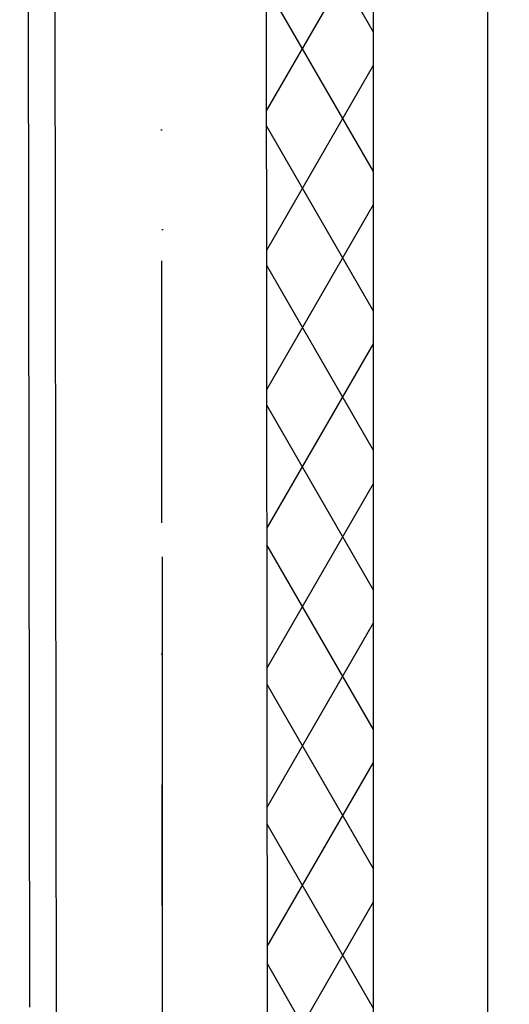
# Model space of a CAD drawing. Header units: millimetres. Extents: x -32221 to 212500, y 31663 to 93766.
# Tile 237 of 256: x 88929 to 89404, y 48461 to 49416. Entities that reach past the tile are written whole.
import ezdxf

# ---------------------------------------------------------------- set-up
doc = ezdxf.new("R2010")
doc.units = ezdxf.units.MM
doc.linetypes.add('DASHDOTX2', pattern=[50.8, 25.4, -12.7, 0, -12.7])
doc.layers.add('osie', color=251, linetype='Continuous')
doc.layers.add('Sciany', color=251, linetype='Continuous')

msp = doc.modelspace()

# ---------------------------------------------------------------- hatches: boundary and pattern name
at = {"layer": 'Sciany', "true_color": 0x636466, "transparency": 33554687}
h = msp.add_hatch(dxfattribs=at)
h.set_pattern_fill('DIAMONDS', color=251, scale=21.298246, angle=360, style=0)
h.set_pattern_definition([(60, (74679.455, 27072.76), (-58.56231, 33.81097), []), (120, (74679.455, 27072.76), (-58.56231, -33.81097), [])])
h.paths.add_polyline_path([(88656.625, 62052.787), (79453.975, 62062.25), (79453.975, 61960.019), (88656.519, 61950.599)])
h.paths.add_polyline_path([(90450.502, 59450.093), (90442.433, 62050.95), (89849.325, 62051.56), (89849.219, 61949.228), (90340.202, 61948.719), (90347.912, 59463.521)])
h.paths.add_polyline_path([(89271.837, 47649.75), (89271.837, 50675.258), (89166.831, 50684.438), (89169.606, 47649.62)])
h.paths.add_polyline_path([(90134.206, 47841.043), (90143.718, 47841.033), (90340.202, 47840.829), (90347.912, 45355.632), (90450.502, 45342.204), (90442.433, 47943.061), (90152.927, 47943.33), (90134.217, 47943.347), (90134.251, 47884.562)])
h.paths.add_polyline_path([(79426.116, 33439.499), (89271.837, 33439.499), (89271.837, 36567.368), (89166.831, 36576.548), (89169.606, 33541.73), (79426.206, 33529.807)])

# ---------------------------------------------------------------- linework, layer by layer
at = {"layer": 'osie', "color": 251, "linetype": 'DASHDOTX2', "ltscale": 25, "true_color": 0x636466}
msp.add_line((89067.244, 33019.002), (89067.244, 62730.045), dxfattribs=at)
at = {"layer": 'Sciany', "color": 251, "true_color": 0x636466}
for p, q in [((88938.547, 48458.634), (88935.662, 50703.258)), ((88964.883, 47853.823), (88961.425, 50698.196)), ((89169.606, 47649.62), (89166.818, 50698.455)), ((89271.837, 47649.75), (89271.837, 50675.258)), ((89382.588, 47649.75), (89382.588, 50665.575))]:
    msp.add_line(p, q, dxfattribs=at)
at = {"layer": 'Sciany', "color": 251, "linetype": 'DASHDOTX2', "ltscale": 10, "true_color": 0x636466}
msp.add_line((89064.91, 50706.582), (89067.244, 47751.721), dxfattribs=at)

doc.saveas('drawing.dxf')
